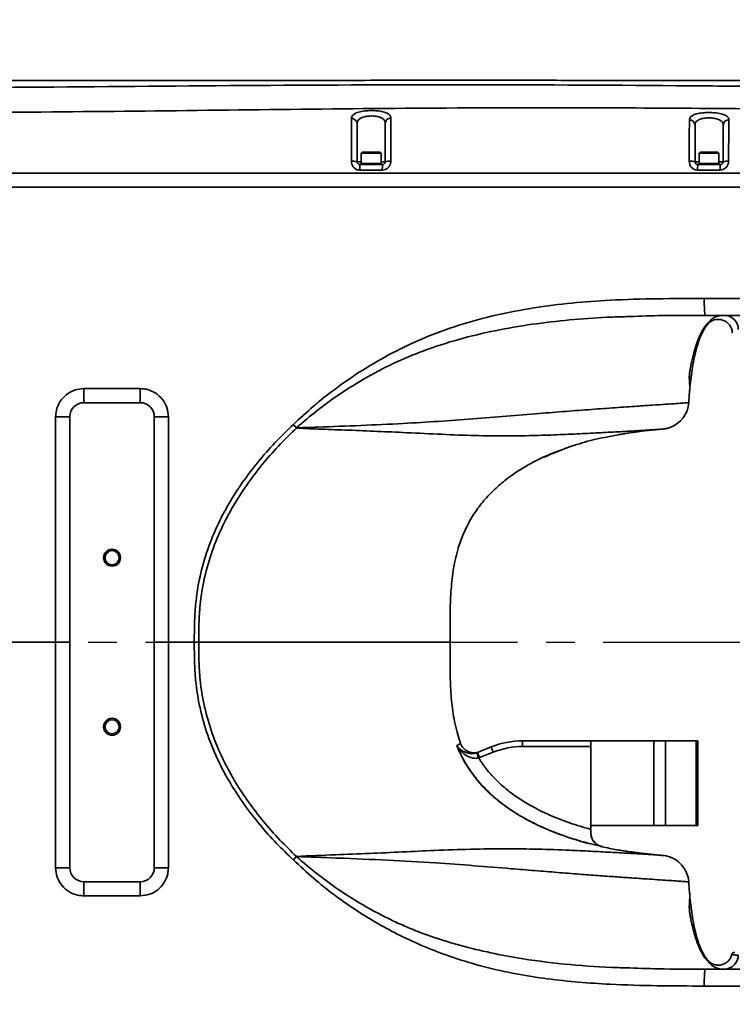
# Model space of a CAD drawing. Header units: millimetres. Extents: x -10540 to 6039, y -7467 to 6433.
# Tile 39 of 177: x -3339 to -3086, y -2462 to -2112. Entities that reach past the tile are written whole.
import ezdxf

# ---------------------------------------------------------------- set-up
doc = ezdxf.new("R2010")
doc.units = ezdxf.units.MM
doc.header["$LTSCALE"] = 8
doc.header["$PDSIZE"] = -1
doc.linetypes.add('CENTER', pattern=[10.16, 6.35, -1.27, 1.27, -1.27])
doc.layers.get('Defpoints').update_dxf_attribs({"true_color": 0x5e5e5e})
doc.layers.add('2细线层', color=4, linetype='Continuous', lineweight=13)
doc.layers.add('细实线层', color=7, linetype='Continuous')
doc.dimstyles.new('ISO-25', dxfattribs={"dimscale": 20, "dimtxt": 5, "dimasz": 6, "dimexe": 6, "dimexo": 0.625, "dimtad": 1, "dimtoh": 1, "dimdec": 0, "dimtxsty": 'Standard', "dimcen": 2.5, "dimclrd": 1, "dimclre": 1, "dimclrt": 4, "dimadec": 1, "dimazin": 2, "dimtfac": 1, "dimtdec": 0, "dimtmove": 0, "dimatfit": 0, "dimfxl": 1, "dimarcsym": 0})

# ---------------------------------------------------------------- blocks, each defined once
blk = doc.blocks.new('*D101')
at = {"layer": '2细线层', "color": 1, "linetype": 'ByBlock', "lineweight": -2, "transparency": 16777216}
blk.add_line((-5001.18, -2333.27), (-2056.74, -1489.33), dxfattribs=at)
at = {"layer": '2细线层', "color": 1, "linetype": 'ByBlock', "transparency": 16777216}
blk.add_solid([(-2062.25, -1470.1), (-2051.23, -1508.56), (-1941.38, -1456.27)], dxfattribs=at)
at = {"layer": 'Defpoints', "color": 0, "linetype": 'ByBlock', "transparency": 16777216}
for p in [(-1941.38, -1456.27), (-5001.18, -2333.27)]:
    blk.add_point(p, dxfattribs=at)
at = {"layer": '2细线层', "color": 4, "linetype": 'ByBlock', "transparency": 16777216, "insert": (-3546.18, -1851.22), "char_height": 100, "attachment_point": 5, "rotation": 15.9934}
blk.add_mtext('R3183', dxfattribs=at)
blk = doc.blocks.new('*D102')
at = {"layer": '2细线层', "color": 1, "linetype": 'ByBlock', "lineweight": -2, "transparency": 16777216}
for p, q in [((-5001.18, -2333.27), (-4109.98, -2804.26)), ((-4003.89, -2860.33), (-3352.21, -3204.74)), ((-3352.21, -3204.74), (-2993.64, -3204.74))]:
    blk.add_line(p, q, dxfattribs=at)
at = {"layer": '2细线层', "color": 1, "linetype": 'ByBlock', "transparency": 16777216}
blk.add_solid([(-3994.54, -2842.65), (-4013.23, -2878.01), (-4109.98, -2804.26)], dxfattribs=at)
at = {"layer": 'Defpoints', "color": 0, "linetype": 'ByBlock', "transparency": 16777216}
for p in [(-5001.18, -2333.27), (-4109.98, -2804.26)]:
    blk.add_point(p, dxfattribs=at)
at = {"layer": '2细线层', "color": 4, "linetype": 'ByBlock', "transparency": 16777216, "insert": (-3166.68, -3141.67), "char_height": 100, "attachment_point": 5}
blk.add_mtext('R1008', dxfattribs=at)

msp = doc.modelspace()

# ---------------------------------------------------------------- linework, layer by layer
at = {"color": 7, "linetype": 'Continuous', "lineweight": 35}
for p, q in [((-3219.18, -2162.77), (-3217.68, -2162.77)), ((-3217.33, -2159.42), (-3217.68, -2159.77)), ((-3217.68, -2159.77), (-3217.68, -2163.42)), ((-3215.51, -2159.77), (-3217.68, -2159.77)), ((-3217.33, -2159.42), (-3215.38, -2159.42)), ((-3210.68, -2159.77), (-3215.51, -2159.77)), ((-3215.38, -2159.42), (-3211.03, -2159.42)), ((-3210.68, -2159.77), (-3211.03, -2159.42)), ((-3210.68, -2163.42), (-3210.68, -2159.77)), ((-3210.68, -2162.77), (-3209.18, -2162.77)), ((-3099.18, -2162.77), (-3097.68, -2162.77)), ((-3097.33, -2159.42), (-3097.68, -2159.77)), ((-3097.68, -2159.77), (-3097.68, -2163.42)), ((-3095.51, -2159.77), (-3097.68, -2159.77)), ((-3097.33, -2159.42), (-3095.38, -2159.42)), ((-3090.68, -2159.77), (-3095.51, -2159.77)), ((-3095.38, -2159.42), (-3091.03, -2159.42)), ((-3090.68, -2159.77), (-3091.03, -2159.42)), ((-3090.68, -2163.42), (-3090.68, -2159.77)), ((-3090.68, -2162.77), (-3089.18, -2162.77)), ((-3218.18, -2163.77), (-3210.18, -2163.77)), ((-3217.68, -2163.42), (-3217.68, -2163.77)), ((-3215.51, -2163.42), (-3217.68, -2163.42)), ((-3210.68, -2163.42), (-3217.68, -2163.42)), ((-3210.68, -2163.42), (-3215.51, -2163.42)), ((-3210.68, -2163.77), (-3210.68, -2163.42)), ((-3098.18, -2163.77), (-3090.18, -2163.77)), ((-3097.68, -2163.42), (-3097.68, -2163.77)), ((-3095.51, -2163.42), (-3097.68, -2163.42)), ((-3090.68, -2163.42), (-3097.68, -2163.42)), ((-3090.68, -2163.42), (-3095.51, -2163.42)), ((-3090.68, -2163.77), (-3090.68, -2163.42)), ((-3095.64, -2217.27), (-3030.15, -2217.27)), ((-3296.18, -2248.27), (-3316.18, -2248.27)), ((-3326.21, -2333.27), (-3326.21, -2253.27)), ((-3321.18, -2253.27), (-3326.21, -2253.27)), ((-3321.18, -2253.27), (-3321.18, -2413.27)), ((-3291.18, -2413.27), (-3291.18, -2253.27)), ((-3286.17, -2253.27), (-3291.18, -2253.27)), ((-3286.17, -2253.27), (-3286.17, -2333.27)), ((-3241.84, -2256.08), (-3241.8, -2256.04)), ((-3240.68, -2257.18), (-3240.73, -2257.28)), ((-3126.36, -2259.64), (-3130.16, -2260.38)), ((-3118.19, -2258.31), (-3118.18, -2258.31)), ((-3110.7, -2257.6), (-3118.16, -2258.42)), ((-3157.58, -2269.89), (-3157.41, -2269.81)), ((-3326.21, -2413.27), (-3326.21, -2333.27)), ((-3321.18, -2333.27), (-3326.21, -2333.27)), ((-3286.17, -2333.27), (-3291.18, -2333.27)), ((-3276.98, -2333.27), (-3286.17, -2333.27)), ((-3286.17, -2333.27), (-3286.17, -2413.27)), ((-3186.18, -2330.67), (-3186.18, -2330.67)), ((-3186.18, -2330.67), (-3186.18, -2330.68)), ((-3186.18, -2333.27), (-3186.18, -2330.77)), ((-3186.18, -2333.27), (-3186.18, -2330.77)), ((-3186.18, -2333.27), (-3186.18, -2335.77)), ((-3186.18, -2335.87), (-3186.18, -2335.87)), ((-3186.18, -2335.87), (-3186.18, -2335.87)), ((-3160.4, -2370.27), (-3160.4, -2368.27)), ((-3160.4, -2368.27), (-3136.18, -2368.27)), ((-3136.18, -2398.27), (-3136.18, -2368.27)), ((-3113.84, -2368.27), (-3136.18, -2368.27)), ((-3113.84, -2398.27), (-3113.84, -2368.27)), ((-3113.84, -2368.27), (-3109.66, -2368.27)), ((-3109.66, -2368.27), (-3109.66, -2398.27)), ((-3098.72, -2368.27), (-3109.66, -2368.27)), ((-3098.72, -2398.27), (-3098.72, -2368.27)), ((-3098.72, -2368.27), (-3098.18, -2368.27)), ((-3098.18, -2368.27), (-3098.18, -2398.27)), ((-3176.66, -2372.46), (-3176.41, -2372.36)), ((-3176.41, -2372.36), (-3171.54, -2370.42)), ((-3175.66, -2374.22), (-3176.41, -2372.36)), ((-3170.8, -2372.27), (-3175.66, -2374.22)), ((-3170.8, -2372.27), (-3171.54, -2370.42)), ((-3136.18, -2370.27), (-3160.4, -2370.27)), ((-3136.18, -2399.67), (-3136.18, -2370.27)), ((-3176.02, -2374.35), (-3176.66, -2372.46)), ((-3175.66, -2374.22), (-3176.02, -2374.35)), ((-3113.84, -2398.27), (-3136.18, -2398.27)), ((-3136.18, -2399.67), (-3136.18, -2400.83)), ((-3109.66, -2398.27), (-3113.84, -2398.27)), ((-3098.72, -2398.27), (-3109.66, -2398.27)), ((-3098.18, -2398.27), (-3098.72, -2398.27)), ((-3130.16, -2406.21), (-3132.28, -2405.82)), ((-3241.8, -2410.51), (-3241.84, -2410.46)), ((-3240.73, -2409.26), (-3240.68, -2409.36)), ((-3111.54, -2408.86), (-3118.18, -2408.15)), ((-3110.7, -2408.94), (-3109.46, -2409.11)), ((-3321.18, -2413.27), (-3326.21, -2413.27)), ((-3286.17, -2413.27), (-3291.18, -2413.27)), ((-3316.18, -2418.27), (-3296.18, -2418.27)), ((-3030.15, -2449.27), (-3095.64, -2449.27))]:
    msp.add_line(p, q, dxfattribs=at)
at = {"color": 7, "linetype": 'Continuous', "lineweight": 35, "flags": 128}
for points in [[(-3296.18, -2248.27), (-3296.18, -2248.17), (-3296.18, -2247.89), (-3296.18, -2247.43), (-3296.18, -2246.81), (-3296.18, -2246.05), (-3296.18, -2245.18), (-3296.18, -2244.25), (-3296.18, -2243.27)], [(-3241.84, -2256.08), (-3241.7, -2256.23), (-3241.56, -2256.38), (-3241.42, -2256.53), (-3241.28, -2256.68), (-3241.14, -2256.83), (-3241, -2256.98), (-3240.86, -2257.13), (-3240.73, -2257.28)], [(-3241.8, -2256.04), (-3241.66, -2256.18), (-3241.51, -2256.33), (-3241.37, -2256.47), (-3241.24, -2256.61), (-3241.1, -2256.76), (-3240.96, -2256.9), (-3240.82, -2257.04), (-3240.68, -2257.18)], [(-3276.98, -2333.27), (-3276.78, -2333.27), (-3276.58, -2333.27), (-3276.38, -2333.27), (-3276.18, -2333.27), (-3275.99, -2333.27), (-3275.79, -2333.27), (-3275.6, -2333.27), (-3275.4, -2333.27)], [(-3186.18, -2333.27), (-3186.18, -2334.52), (-3186.18, -2335.77)], [(-3241.84, -2410.46), (-3241.7, -2410.31), (-3241.56, -2410.16), (-3241.42, -2410.01), (-3241.28, -2409.86), (-3241.14, -2409.71), (-3241, -2409.56), (-3240.86, -2409.41), (-3240.73, -2409.26)], [(-3241.8, -2410.51), (-3241.66, -2410.36), (-3241.51, -2410.22), (-3241.37, -2410.07), (-3241.24, -2409.93), (-3241.1, -2409.78), (-3240.96, -2409.64), (-3240.82, -2409.5), (-3240.68, -2409.36)], [(-3296.18, -2423.27), (-3296.18, -2422.3), (-3296.18, -2421.36), (-3296.18, -2420.49), (-3296.18, -2419.74), (-3296.18, -2419.11), (-3296.18, -2418.65), (-3296.18, -2418.37), (-3296.18, -2418.27)]]:
    msp.add_lwpolyline(points, dxfattribs=at)
at = {"color": 7, "linetype": 'Continuous', "lineweight": 35}
for centre, radius in [((-3306.18, -2303.27), 3), ((-3306.18, -2303.27), 2.5), ((-3306.18, -2363.27), 3), ((-3306.18, -2363.27), 2.5)]:
    msp.add_circle(centre, radius, dxfattribs=at)
for centre, radius, start, end in [((-3221.09, -2149.36), 1.91, 3.1872, 93.4765), ((-3207.27, -2149.17), 1.91, 87.8375, 177.0133), ((-3101.09, -2149.86), 1.91, 2.9927, 92.8234), ((-3087.26, -2149.83), 1.92, 87.5292, 177.2687), ((-3220.7, -2167.71), 5.16, 72.8698, 95.6283), ((-3207.69, -2167.59), 5.04, 84.5202, 107.146), ((-3100.72, -2167.61), 5.08, 72.2976, 95.9155), ((-3087.71, -2167.03), 4.5, 84.0891, 108.9753), ((-3184.66, -2165.23), 33.55, 177.5008, 180.81), ((-3179.64, -2165.23), 30.57, 177.2565, 180.8891), ((-3084.67, -2165.23), 13.58, 173.8163, 181.9974), ((-3077.23, -2165.23), 13.03, 173.5529, 182.0816), ((-3053.96, -2212.77), 41.92, 177.9522, 186.1647), ((-3090.93, -2223.69), 5, 2.9698, 141.766), ((-3088.76, -2222.22), 4.95, 359.4513, 89.4406), ((-2969.35, -2244.52), 346.84, 179.7935, 180.6195), ((-3316.18, -2253.27), 5, 90, 180), ((-3296.18, -2253.27), 5, 0, 90), ((-3111.39, -2247.62), 10, 289.2154, 356.6061), ((-3160.4, -2398.27), 30, 90, 111.8014), ((-3160.4, -2398.27), 28, 90, 111.8014), ((-3112.84, -2426.99), 18.21, 79.2732, 87.3068), ((-3111.39, -2418.92), 10, 3.3939, 78.8368), ((-3316.18, -2413.27), 5, 180, 270), ((-3296.18, -2413.27), 5, 270, 0), ((-2969.35, -2422.02), 346.84, 179.3805, 180.2065), ((-3088.76, -2444.32), 4.95, 270.5594, 0.5487), ((-3085.1, -2444.27), 1, 90, 166.3644), ((-3053.96, -2453.77), 41.92, 173.8353, 182.0478)]:
    msp.add_arc(centre, radius, start, end, dxfattribs=at)
for points, knots in [([(-3416.18, -2133.87), (-3405.13, -2133.87), (-3382.73, -2133.86), (-3348.8, -2133.87), (-3314.28, -2133.88), (-3279.47, -2133.88), (-3244.67, -2133.88), (-3210.19, -2133.87), (-3178.66, -2133.86), (-3150.22, -2133.87), (-3124.93, -2133.88), (-3100.45, -2133.91), (-3076.89, -2133.97), (-3055.86, -2134.06), (-3037.3, -2134.18), (-3021.11, -2134.31), (-3005.69, -2134.49), (-2991.07, -2134.7), (-2981.6, -2134.9), (-2977, -2134.99)], [0, 0, 0, 0, 0.075482, 0.152962, 0.231792, 0.311285, 0.390747, 0.469488, 0.546834, 0.606077, 0.66376, 0.71959, 0.773304, 0.824675, 0.863248, 0.900135, 0.935264, 0.968573, 1, 1, 1, 1]), ([(-3416.18, -2136.79), (-3386.41, -2136.63), (-3331, -2136.33), (-3249.97, -2135.59), (-3173.07, -2135.33), (-3117.49, -2135.67), (-3083.2, -2135.95), (-3070.21, -2136.03), (-3057.25, -2136.07), (-3044.38, -2136.08), (-3031.68, -2136.04), (-3018.35, -2135.94), (-3004.56, -2135.77), (-2990.38, -2135.6), (-2981.45, -2135.54), (-2976.99, -2135.51)], [0, 0, 0, 0, 0.200813, 0.373704, 0.546598, 0.719492, 0.748637, 0.777893, 0.807153, 0.836343, 0.865439, 0.894476, 0.929626, 0.964843, 1, 1, 1, 1]), ([(-2977.1, -2143.12), (-2980.54, -2143.23), (-2987.4, -2143.46), (-2998.17, -2143.78), (-3009.27, -2144.04), (-3020.66, -2144.22), (-3032.19, -2144.31), (-3043.8, -2144.32), (-3055.13, -2144.25), (-3070.18, -2144.06), (-3111.7, -2143.66), (-3169.32, -2143.47), (-3239.04, -2144.09), (-3317.76, -2145.1), (-3376.81, -2145.44), (-3416.18, -2145.66)], [0, 0, 0, 0, 0.025854, 0.051707, 0.077931, 0.104226, 0.130587, 0.156958, 0.183245, 0.207606, 0.259137, 0.465265, 0.598949, 0.732634, 1, 1, 1, 1]), ([(-3221.2, -2147.45), (-3221.12, -2147.06), (-3220.96, -2146.29), (-3219.64, -2145.44), (-3217.7, -2144.88), (-3215.41, -2144.61), (-3213.06, -2144.58), (-3210.87, -2144.79), (-3209.05, -2145.23), (-3207.75, -2145.91), (-3207.25, -2146.63), (-3207.21, -2147.12), (-3207.2, -2147.26)], [0, 0, 0, 0, 0.120432, 0.239186, 0.348711, 0.4508, 0.549031, 0.646319, 0.745151, 0.847908, 0.957094, 1, 1, 1, 1]), ([(-3101.18, -2147.95), (-3101.1, -2147.58), (-3100.94, -2146.83), (-3099.64, -2146.03), (-3097.72, -2145.51), (-3095.45, -2145.28), (-3093.11, -2145.28), (-3090.91, -2145.5), (-3089.06, -2145.94), (-3087.75, -2146.61), (-3087.22, -2147.31), (-3087.19, -2147.78), (-3087.18, -2147.92)], [0, 0, 0, 0, 0.1193856, 0.2371088, 0.3459064, 0.4476955, 0.5460672, 0.6438591, 0.7434251, 0.8469446, 0.9566037, 1, 1, 1, 1]), ([(-3221.21, -2162.57), (-3221.21, -2161.49), (-3221.21, -2159.34), (-3221.21, -2156.3), (-3221.21, -2153.61), (-3221.21, -2151.29), (-3221.2, -2149.19), (-3221.2, -2148.07), (-3221.2, -2147.45)], [0, 0, 0, 0, 0.161811, 0.323099, 0.479243, 0.635673, 0.800552, 1, 1, 1, 1]), ([(-3209.18, -2149.07), (-3209.19, -2148.94), (-3209.21, -2148.47), (-3209.57, -2147.78), (-3210.5, -2147.12), (-3211.8, -2146.7), (-3213.37, -2146.5), (-3215.05, -2146.52), (-3216.69, -2146.79), (-3218.07, -2147.33), (-3219.01, -2148.15), (-3219.12, -2148.88), (-3219.18, -2149.25)], [0, 0, 0, 0, 0.043568, 0.153691, 0.256443, 0.354682, 0.451076, 0.548327, 0.64956, 0.758657, 0.877879, 1, 1, 1, 1]), ([(-3207.2, -2147.26), (-3207.2, -2147.86), (-3207.2, -2149.05), (-3207.21, -2151.16), (-3207.21, -2153.41), (-3207.21, -2155.63), (-3207.21, -2158.09), (-3207.21, -2160.44), (-3207.21, -2161.95), (-3207.21, -2162.57)], [0, 0, 0, 0, 0.192639, 0.384794, 0.515587, 0.646227, 0.776954, 0.90787, 1, 1, 1, 1]), ([(-3101.25, -2162.56), (-3101.25, -2161.69), (-3101.24, -2159.94), (-3101.24, -2157.44), (-3101.23, -2155.14), (-3101.21, -2152.91), (-3101.2, -2150.87), (-3101.19, -2149.19), (-3101.18, -2148.33), (-3101.18, -2147.95)], [0, 0, 0, 0, 0.1345295, 0.2687855, 0.3997678, 0.5308291, 0.700526, 0.8706264, 1, 1, 1, 1]), ([(-3089.18, -2149.74), (-3089.19, -2149.61), (-3089.21, -2149.17), (-3089.58, -2148.5), (-3090.52, -2147.85), (-3091.85, -2147.42), (-3093.42, -2147.2), (-3095.09, -2147.2), (-3096.72, -2147.43), (-3098.09, -2147.93), (-3099.01, -2148.71), (-3099.12, -2149.41), (-3099.18, -2149.76)], [0, 0, 0, 0, 0.043982, 0.154607, 0.258371, 0.357648, 0.454787, 0.552295, 0.653194, 0.761374, 0.879251, 1, 1, 1, 1]), ([(-3087.18, -2147.92), (-3087.18, -2148.49), (-3087.19, -2149.64), (-3087.2, -2151.68), (-3087.22, -2153.82), (-3087.23, -2155.91), (-3087.24, -2158.26), (-3087.25, -2160.51), (-3087.25, -2161.95), (-3087.25, -2162.55)], [0, 0, 0, 0, 0.198554, 0.396575, 0.52443, 0.652118, 0.780966, 0.909989, 1, 1, 1, 1]), ([(-3219.18, -2149.25), (-3219.18, -2149.76), (-3219.18, -2150.8), (-3219.18, -2152.68), (-3219.18, -2154.81), (-3219.18, -2157.17), (-3219.18, -2159.88), (-3219.18, -2161.8), (-3219.18, -2162.77)], [0, 0, 0, 0, 0.186022, 0.375103, 0.524822, 0.680037, 0.837085, 1, 1, 1, 1]), ([(-3209.18, -2162.77), (-3209.18, -2162.2), (-3209.18, -2160.85), (-3209.18, -2158.76), (-3209.18, -2156.6), (-3209.18, -2154.65), (-3209.18, -2152.64), (-3209.18, -2150.72), (-3209.18, -2149.62), (-3209.18, -2149.07)], [0, 0, 0, 0, 0.093998, 0.221884, 0.349559, 0.476914, 0.604441, 0.801951, 1, 1, 1, 1]), ([(-3099.18, -2149.76), (-3099.18, -2150.12), (-3099.18, -2150.91), (-3099.18, -2152.44), (-3099.18, -2154.26), (-3099.18, -2156.23), (-3099.18, -2158.23), (-3099.18, -2160.44), (-3099.18, -2161.99), (-3099.18, -2162.77)], [0, 0, 0, 0, 0.135808, 0.308093, 0.479928, 0.606487, 0.732958, 0.866326, 1, 1, 1, 1]), ([(-3089.18, -2162.77), (-3089.18, -2162.23), (-3089.18, -2160.95), (-3089.18, -2158.97), (-3089.18, -2156.92), (-3089.18, -2155.1), (-3089.18, -2153.19), (-3089.18, -2151.33), (-3089.18, -2150.27), (-3089.18, -2149.74)], [0, 0, 0, 0, 0.091241, 0.21639, 0.341345, 0.46574, 0.590323, 0.794864, 1, 1, 1, 1]), ([(-3218.21, -2165.71), (-3218.43, -2165.69), (-3218.99, -2165.66), (-3219.83, -2165.29), (-3220.6, -2164.58), (-3221.11, -2163.63), (-3221.17, -2162.92), (-3221.21, -2162.57)], [0, 0, 0, 0, 0.137563, 0.347373, 0.559715, 0.777039, 1, 1, 1, 1]), ([(-3219.18, -2162.77), (-3219.17, -2162.88), (-3219.15, -2163.1), (-3218.97, -2163.41), (-3218.72, -2163.63), (-3218.44, -2163.75), (-3218.25, -2163.77), (-3218.18, -2163.77)], [0, 0, 0, 0, 0.218741, 0.434086, 0.647548, 0.860267, 1, 1, 1, 1]), ([(-3207.21, -2162.57), (-3207.22, -2162.81), (-3207.26, -2163.39), (-3207.62, -2164.28), (-3208.29, -2165.07), (-3209.2, -2165.61), (-3209.87, -2165.67), (-3210.21, -2165.71)], [0, 0, 0, 0, 0.1487845, 0.3670653, 0.5804688, 0.7908384, 1, 1, 1, 1]), ([(-3210.18, -2163.77), (-3210.07, -2163.76), (-3209.84, -2163.74), (-3209.54, -2163.57), (-3209.31, -2163.31), (-3209.19, -2163.03), (-3209.18, -2162.84), (-3209.18, -2162.77)], [0, 0, 0, 0, 0.212892, 0.42571, 0.638895, 0.853869, 1, 1, 1, 1]), ([(-3098.25, -2165.71), (-3098.47, -2165.69), (-3099.02, -2165.66), (-3099.87, -2165.29), (-3100.64, -2164.58), (-3101.15, -2163.63), (-3101.21, -2162.92), (-3101.25, -2162.56)], [0, 0, 0, 0, 0.135979, 0.345787, 0.558343, 0.776163, 1, 1, 1, 1]), ([(-3099.18, -2162.77), (-3099.17, -2162.88), (-3099.15, -2163.11), (-3098.97, -2163.41), (-3098.72, -2163.63), (-3098.44, -2163.75), (-3098.25, -2163.77), (-3098.18, -2163.77)], [0, 0, 0, 0, 0.2189842, 0.4348016, 0.6487487, 0.8617764, 1, 1, 1, 1]), ([(-3087.25, -2162.55), (-3087.27, -2162.79), (-3087.3, -2163.38), (-3087.66, -2164.27), (-3088.34, -2165.07), (-3089.24, -2165.61), (-3089.91, -2165.67), (-3090.25, -2165.71)], [0, 0, 0, 0, 0.150037, 0.368388, 0.581564, 0.791468, 1, 1, 1, 1]), ([(-3090.18, -2163.77), (-3090.07, -2163.76), (-3089.84, -2163.74), (-3089.54, -2163.57), (-3089.31, -2163.31), (-3089.19, -2163.03), (-3089.18, -2162.84), (-3089.18, -2162.77)], [0, 0, 0, 0, 0.213505, 0.426384, 0.638912, 0.852924, 1, 1, 1, 1]), ([(-3210.21, -2165.71), (-3211.54, -2165.71), (-3214.21, -2165.71), (-3216.87, -2165.71), (-3218.21, -2165.71)], [0, 0, 0, 0, 0.500119, 1, 1, 1, 1]), ([(-3090.25, -2165.71), (-3091.58, -2165.71), (-3094.25, -2165.71), (-3096.92, -2165.71), (-3098.25, -2165.71)], [0, 0, 0, 0, 0.499862, 1, 1, 1, 1]), ([(-2977.1, -2166.77), (-2978.37, -2166.77), (-2981.27, -2166.77), (-2986.16, -2166.77), (-2992.14, -2166.77), (-2999.22, -2166.77), (-3007.4, -2166.77), (-3016.65, -2166.77), (-3026.95, -2166.77), (-3038.25, -2166.77), (-3050.53, -2166.77), (-3064.31, -2166.77), (-3079.59, -2166.77), (-3096.39, -2166.77), (-3114.09, -2166.77), (-3132.61, -2166.77), (-3153.94, -2166.77), (-3178.09, -2166.77), (-3205.01, -2166.77), (-3233.41, -2166.77), (-3263.05, -2166.77), (-3293.73, -2166.77), (-3324.34, -2166.77), (-3354.64, -2166.77), (-3384.42, -2166.77), (-3413.47, -2166.77), (-3440.86, -2166.77), (-3466.52, -2166.77), (-3490.39, -2166.77), (-3513.18, -2166.77), (-3534.82, -2166.77), (-3555.28, -2166.77), (-3568.51, -2166.77), (-3574.92, -2166.77)], [0, 0, 0, 0, 0.006355, 0.014526, 0.02454, 0.036402, 0.050099, 0.065598, 0.082853, 0.101802, 0.122373, 0.144481, 0.170954, 0.199098, 0.228763, 0.259791, 0.29202, 0.335763, 0.380903, 0.427067, 0.478164, 0.529583, 0.580888, 0.631672, 0.681563, 0.730224, 0.777356, 0.819001, 0.858981, 0.897161, 0.933437, 0.967732, 1, 1, 1, 1]), ([(-2977.11, -2171.77), (-2979.99, -2171.77), (-2985.77, -2171.77), (-2994.65, -2171.77), (-3003.49, -2171.77), (-3012.33, -2171.77), (-3020.98, -2171.77), (-3031.33, -2171.77), (-3043.31, -2171.77), (-3056.91, -2171.77), (-3078.24, -2171.77), (-3107.39, -2171.77), (-3146.67, -2171.77), (-3188.3, -2171.77), (-3232.18, -2171.77), (-3270.76, -2171.77), (-3304.03, -2171.77), (-3332.05, -2171.77), (-3360.18, -2171.77), (-3388.16, -2171.77), (-3416.05, -2171.77), (-3441.75, -2171.77), (-3465.63, -2171.77), (-3487.68, -2171.77), (-3510.03, -2171.77), (-3532.25, -2171.77), (-3553.93, -2171.77), (-3568.03, -2171.77), (-3574.91, -2171.77)], [0, 0, 0, 0, 0.014484, 0.029003, 0.044572, 0.058867, 0.073439, 0.08799, 0.110819, 0.133617, 0.156263, 0.217865, 0.27991, 0.353315, 0.426692, 0.5, 0.546788, 0.593549, 0.640509, 0.687871, 0.73389, 0.780389, 0.816785, 0.853763, 0.891038, 0.929048, 0.965368, 1, 1, 1, 1]), ([(-2987.32, -2171.77), (-3003.63, -2171.77), (-3036.26, -2171.77), (-3089.27, -2171.77), (-3146.34, -2171.77), (-3207.48, -2171.77), (-3268.64, -2171.77), (-3329.85, -2171.77), (-3391.1, -2171.77), (-3445.59, -2171.77), (-3493.26, -2171.77), (-3534.12, -2171.77), (-3561.31, -2171.77), (-3574.91, -2171.77)], [0, 0, 0, 0, 0.083351, 0.166703, 0.270688, 0.374674, 0.478709, 0.582744, 0.68699, 0.791234, 0.860823, 0.930416, 1, 1, 1, 1]), ([(-3210.38, -2171.57), (-3210.38, -2171.57), (-3210.37, -2171.62), (-3210.33, -2171.7), (-3210.3, -2171.75), (-3210.28, -2171.77)], [0, 0, 0, 0, 0.00615, 0.512908, 1, 1, 1, 1]), ([(-3241.8, -2256.04), (-3239.45, -2253.84), (-3234.74, -2249.45), (-3226.54, -2242.94), (-3217.24, -2236.53), (-3206.73, -2230.49), (-3195.34, -2225.09), (-3183.03, -2220.59), (-3169.88, -2217.05), (-3156.47, -2214.5), (-3142.93, -2212.79), (-3128.29, -2211.75), (-3112.6, -2211.31), (-3101.43, -2211.28), (-3095.85, -2211.27)], [0, 0, 0, 0, 0.061338, 0.122677, 0.199647, 0.276742, 0.353707, 0.43997, 0.526535, 0.613395, 0.700315, 0.786876, 0.89343, 1, 1, 1, 1]), ([(-3095.85, -2211.27), (-3078.02, -2211.27), (-3042.34, -2211.27), (-3006.18, -2211.27), (-2987.84, -2211.27), (-2987.32, -2211.27)], [0, 0, 0, 0, 0.492825, 0.985699, 1, 1, 1, 1]), ([(-3123.56, -2217.72), (-3125.33, -2217.77), (-3131.52, -2217.93), (-3142.14, -2218.69), (-3155.37, -2220.1), (-3168.5, -2222.24), (-3181.45, -2225.21), (-3193.68, -2228.97), (-3205.11, -2233.63), (-3215.68, -2239.05), (-3225.1, -2244.92), (-3233.47, -2250.96), (-3238.28, -2255.11), (-3240.68, -2257.18)], [0, 0, 0, 0, 0.041959, 0.147034, 0.252433, 0.357789, 0.462879, 0.567693, 0.661484, 0.755461, 0.849283, 0.924644, 1, 1, 1, 1]), ([(-3095.64, -2217.27), (-3101.17, -2217.27), (-3110.48, -2217.26), (-3119.79, -2217.59), (-3123.56, -2217.72)], [0, 0, 0, 0, 0.5949794, 1, 1, 1, 1]), ([(-3094.85, -2220.59), (-3094.85, -2220.59), (-3094.85, -2220.59), (-3094.81, -2220.52), (-3094.37, -2219.8), (-3093.48, -2218.75), (-3092.27, -2218.01), (-3091.15, -2217.53), (-3090.14, -2217.31), (-3089.44, -2217.28), (-3089.21, -2217.27)], [0, 0, 0, 0, 0.000003, 0.136673, 0.27698, 0.480726, 0.584481, 0.688116, 0.897808, 1, 1, 1, 1]), ([(-3094.85, -2220.59), (-3095.33, -2221.28), (-3096.55, -2223.05), (-3097.84, -2226.28), (-3098.95, -2230.03), (-3100, -2234.95), (-3100.88, -2241.01), (-3101.23, -2245.81), (-3101.41, -2248.21)], [0, 0, 0, 0, 0.0876361, 0.2239718, 0.3604154, 0.4968809, 0.7484263, 1, 1, 1, 1]), ([(-3101.14, -2244.45), (-3101.09, -2243.95), (-3101.02, -2243.05), (-3101.1, -2241.51), (-3101.2, -2240.01), (-3101.21, -2238.68), (-3101.11, -2237.41), (-3100.87, -2236.06), (-3100.41, -2233.73), (-3099.72, -2230.78), (-3098.76, -2227.58), (-3097.8, -2225.07), (-3096.87, -2223.16), (-3095.91, -2221.55), (-3095.01, -2220.4), (-3094.44, -2219.92), (-3094.26, -2219.77)], [0, 0, 0, 0, 0.121208, 0.218057, 0.292956, 0.349882, 0.373837, 0.418669, 0.476618, 0.600155, 0.704201, 0.793938, 0.853896, 0.905984, 0.970524, 1, 1, 1, 1]), ([(-3326.21, -2253.27), (-3326.16, -2252.53), (-3326.03, -2250.68), (-3324.83, -2247.86), (-3322.57, -2245.33), (-3319.57, -2243.6), (-3317.32, -2243.38), (-3316.2, -2243.27)], [0, 0, 0, 0, 0.14115, 0.355769, 0.570453, 0.785205, 1, 1, 1, 1]), ([(-3316.2, -2243.27), (-3312.86, -2243.27), (-3306.19, -2243.27), (-3299.52, -2243.27), (-3296.18, -2243.27)], [0, 0, 0, 0, 0.499519, 1, 1, 1, 1]), ([(-3296.18, -2243.27), (-3295.44, -2243.32), (-3293.58, -2243.44), (-3290.76, -2244.64), (-3288.22, -2246.9), (-3286.5, -2249.9), (-3286.28, -2252.15), (-3286.17, -2253.27)], [0, 0, 0, 0, 0.14129, 0.356056, 0.570761, 0.785401, 1, 1, 1, 1]), ([(-3240.68, -2257.18), (-3240.68, -2257.18), (-3240.32, -2257.17), (-3239.2, -2257.13), (-3236.64, -2257.08), (-3229.34, -2256.79), (-3217.79, -2256.36), (-3203.57, -2255.71), (-3190.3, -2254.9), (-3178.02, -2254.01), (-3166.05, -2253.05), (-3155.02, -2252.14), (-3144.96, -2251.33), (-3135.89, -2250.65), (-3127.4, -2250.03), (-3120.2, -2249.53), (-3114.24, -2249.13), (-3109.48, -2248.81), (-3105.8, -2248.56), (-3103.27, -2248.37), (-3101.72, -2248.24), (-3101.51, -2248.22), (-3101.41, -2248.21)], [0, 0, 0, 0, 0.000056, 0.00588, 0.018541, 0.042371, 0.12665, 0.210926, 0.282209, 0.353607, 0.424947, 0.496151, 0.557073, 0.618195, 0.679219, 0.740006, 0.787971, 0.836027, 0.883906, 0.92258, 0.961391, 1, 1, 1, 1]), ([(-3276.98, -2333.27), (-3276.97, -2331.03), (-3276.96, -2326.55), (-3276.53, -2318.75), (-3275.13, -2309.94), (-3272.41, -2300.31), (-3268.71, -2291.34), (-3264.24, -2283.1), (-3259.26, -2275.51), (-3253.69, -2268.35), (-3247.88, -2261.84), (-3243.77, -2257.92), (-3241.84, -2256.08)], [0, 0, 0, 0, 0.076699, 0.153354, 0.267142, 0.381354, 0.495195, 0.598346, 0.701846, 0.805452, 0.908744, 1, 1, 1, 1]), ([(-3110.59, -2257.61), (-3110.53, -2257.6), (-3110.36, -2257.58), (-3110.17, -2257.56), (-3109.89, -2257.52), (-3109.51, -2257.46), (-3109, -2257.35), (-3108.51, -2257.23), (-3108.2, -2257.11), (-3108.1, -2257.08)], [0, 0, 0, 0, 0.159518, 0.403103, 0.596969, 0.722899, 0.830099, 0.948264, 1, 1, 1, 1]), ([(-3240.73, -2257.28), (-3242.62, -2259.11), (-3246.65, -2263.01), (-3252.34, -2269.45), (-3257.81, -2276.52), (-3262.71, -2283.99), (-3267.11, -2292.09), (-3270.78, -2300.87), (-3273.51, -2310.29), (-3274.94, -2318.94), (-3275.38, -2326.62), (-3275.4, -2331.05), (-3275.4, -2333.27)], [0, 0, 0, 0, 0.091595, 0.194957, 0.298615, 0.402173, 0.5054, 0.61882, 0.732586, 0.845912, 0.922932, 1, 1, 1, 1]), ([(-3114.9, -2257.93), (-3115.36, -2257.96), (-3116.57, -2258.04), (-3119.06, -2258.18), (-3122.23, -2258.36), (-3126.66, -2258.6), (-3132.52, -2258.91), (-3140.05, -2259.29), (-3148.15, -2259.66), (-3157.3, -2259.98), (-3167.47, -2260.1), (-3178.78, -2259.92), (-3190.65, -2259.44), (-3202.19, -2258.87), (-3213.2, -2258.37), (-3223.21, -2257.98), (-3231.27, -2257.68), (-3236.64, -2257.49), (-3239.2, -2257.35), (-3240.34, -2257.3), (-3240.71, -2257.28), (-3240.73, -2257.28)], [0, 0, 0, 0, 0.023098, 0.060819, 0.099404, 0.137997, 0.205613, 0.27326, 0.342429, 0.411609, 0.494998, 0.578375, 0.663566, 0.748773, 0.81772, 0.886811, 0.949299, 0.977658, 0.99271, 0.999637, 1, 1, 1, 1]), ([(-3130.16, -2260.38), (-3131.57, -2260.64), (-3135.64, -2261.38), (-3139.59, -2262.6), (-3142.18, -2263.41)], [0, 0, 0, 0, 0.346068, 1, 1, 1, 1]), ([(-3126.38, -2259.53), (-3126.29, -2259.51), (-3126.08, -2259.48), (-3125.93, -2259.51), (-3125.88, -2259.53), (-3125.87, -2259.54), (-3125.83, -2259.54), (-3125.72, -2259.52), (-3125.62, -2259.5), (-3125.51, -2259.48), (-3125.42, -2259.47), (-3125.3, -2259.45), (-3125.17, -2259.43), (-3125.03, -2259.4), (-3124.73, -2259.35), (-3124.27, -2259.27), (-3123.57, -2259.15), (-3122.71, -2259.01), (-3121.64, -2258.83), (-3120.49, -2258.65), (-3119.38, -2258.45), (-3118.55, -2258.35), (-3118.17, -2258.3)], [0, 0, 0, 0, 0.08313, 0.181547, 0.283112, 0.352452, 0.408724, 0.430141, 0.446433, 0.452711, 0.457945, 0.462549, 0.467196, 0.472562, 0.479053, 0.506486, 0.545745, 0.61301, 0.691686, 0.8032, 0.909418, 1, 1, 1, 1]), ([(-3121.94, -2258.88), (-3121.67, -2258.85), (-3121.26, -2258.8), (-3120.92, -2258.75), (-3120.62, -2258.71), (-3120.52, -2258.69), (-3120.44, -2258.68), (-3120.37, -2258.67), (-3120.26, -2258.66), (-3120.03, -2258.62), (-3119.76, -2258.59), (-3119.27, -2258.52), (-3118.78, -2258.45), (-3118.35, -2258.37), (-3118.25, -2258.34), (-3118.2, -2258.32)], [0, 0, 0, 0, 0.183077, 0.279407, 0.295035, 0.301091, 0.306373, 0.311439, 0.316882, 0.330454, 0.372365, 0.434069, 0.602818, 0.803076, 1, 1, 1, 1]), ([(-3110.7, -2257.6), (-3110.7, -2257.6), (-3110.69, -2257.6), (-3110.9, -2257.63), (-3111.86, -2257.73), (-3113.18, -2257.83), (-3114.59, -2257.91), (-3114.9, -2257.93)], [0, 0, 0, 0, 0.083549, 0.280737, 0.478042, 0.885768, 1, 1, 1, 1]), ([(-3152.72, -2267.56), (-3152.71, -2267.56), (-3152.34, -2267.39), (-3151.67, -2267.11), (-3150.68, -2266.68), (-3149.82, -2266.33), (-3149.13, -2266.05), (-3148.62, -2265.84), (-3148.12, -2265.64), (-3147.42, -2265.37), (-3146.58, -2265.06), (-3145.68, -2264.72), (-3144.7, -2264.35), (-3144.14, -2264.13), (-3143.8, -2263.99)], [0, 0, 0, 0, 0.0039385, 0.1347809, 0.2489578, 0.342868, 0.3827789, 0.4195114, 0.4554029, 0.4933222, 0.582107, 0.6905898, 0.8138869, 1, 1, 1, 1]), ([(-3142.18, -2263.41), (-3142.22, -2263.42), (-3143.62, -2263.81), (-3144.96, -2264.36), (-3146.26, -2264.9)], [0, 0, 0, 0, 0.033127, 1, 1, 1, 1]), ([(-3146.26, -2264.9), (-3147.53, -2265.35), (-3151.4, -2266.71), (-3157.57, -2269.74), (-3163.83, -2273.58), (-3168.87, -2277.56), (-3172.83, -2281.4), (-3176.34, -2285.65), (-3179.31, -2290.29), (-3181.71, -2295.26), (-3183.74, -2301.12), (-3185.18, -2307.89), (-3185.93, -2315.47), (-3186.17, -2323.07), (-3186.17, -2328.14), (-3186.18, -2330.67)], [0, 0, 0, 0, 0.048222, 0.146494, 0.244747, 0.310268, 0.375781, 0.441287, 0.506794, 0.572296, 0.637812, 0.728323, 0.818865, 0.909427, 1, 1, 1, 1]), ([(-3326.21, -2333.27), (-3340.9, -2333.27), (-3370.3, -2333.27), (-3414.39, -2333.27), (-3458.47, -2333.27), (-3502.53, -2333.27), (-3531.87, -2333.27), (-3546.53, -2333.27)], [0, 0, 0, 0, 0.200001, 0.400001, 0.600002, 0.800001, 1, 1, 1, 1]), ([(-3241.84, -2410.46), (-3243.84, -2408.55), (-3248.01, -2404.56), (-3253.84, -2398.01), (-3259.35, -2390.9), (-3264.28, -2383.37), (-3268.72, -2375.18), (-3272.4, -2366.26), (-3275.12, -2356.66), (-3276.53, -2347.85), (-3276.95, -2340.03), (-3276.97, -2335.52), (-3276.98, -2333.27)], [0, 0, 0, 0, 0.094896, 0.19728, 0.29997, 0.402558, 0.504804, 0.618352, 0.732267, 0.84576, 0.922858, 1, 1, 1, 1]), ([(-3275.4, -2333.27), (-3275.4, -2335.5), (-3275.38, -2339.95), (-3274.94, -2347.65), (-3273.5, -2356.3), (-3270.77, -2365.69), (-3267.11, -2374.44), (-3262.74, -2382.48), (-3257.9, -2389.89), (-3252.49, -2396.91), (-3246.77, -2403.4), (-3242.69, -2407.35), (-3240.73, -2409.26)], [0, 0, 0, 0, 0.0775099, 0.1549715, 0.2680047, 0.3814744, 0.4946012, 0.5969198, 0.699563, 0.8023024, 0.9047526, 1, 1, 1, 1]), ([(-3186.18, -2333.27), (-3186.18, -2333.27), (-3186.2, -2333.27), (-3186.53, -2333.27), (-3187.32, -2333.27), (-3188.72, -2333.27), (-3191, -2333.27), (-3194.44, -2333.27), (-3199.25, -2333.27), (-3205.16, -2333.27), (-3212.02, -2333.27), (-3219.65, -2333.27), (-3227.84, -2333.27), (-3236.34, -2333.27), (-3244.84, -2333.27), (-3253.11, -2333.27), (-3260.96, -2333.27), (-3268.36, -2333.27), (-3273.12, -2333.27), (-3275.4, -2333.27)], [0, 0, 0, 0, 0.023813, 0.055996, 0.095986, 0.142836, 0.195341, 0.267379, 0.343526, 0.421302, 0.498673, 0.574159, 0.646828, 0.716184, 0.781976, 0.842291, 0.898873, 0.951496, 1, 1, 1, 1]), ([(-3186.18, -2330.77), (-3186.18, -2330.77), (-3186.18, -2330.76), (-3186.18, -2330.73), (-3186.18, -2330.71), (-3186.18, -2330.69), (-3186.18, -2330.67), (-3186.18, -2330.67), (-3186.18, -2330.67)], [0, 0, 0, 0, 0.016072, 0.23073, 0.445389, 0.57974, 0.794399, 1, 1, 1, 1]), ([(-3186.18, -2335.77), (-3186.18, -2335.77), (-3186.18, -2335.78), (-3186.18, -2335.81), (-3186.18, -2335.83), (-3186.18, -2335.85), (-3186.18, -2335.87), (-3186.18, -2335.87), (-3186.18, -2335.87)], [0, 0, 0, 0, 0.016072, 0.23073, 0.445389, 0.57974, 0.794399, 1, 1, 1, 1]), ([(-3182.4, -2369.19), (-3182.75, -2368.15), (-3183.92, -2364.7), (-3185.17, -2358.64), (-3185.94, -2351.08), (-3186.17, -2343.47), (-3186.17, -2338.4), (-3186.18, -2335.87)], [0, 0, 0, 0, 0.097803, 0.323263, 0.548798, 0.774386, 1, 1, 1, 1]), ([(-3183.77, -2369.96), (-3183.31, -2369.72), (-3182.43, -2369.25), (-3182.41, -2369.21), (-3182.4, -2369.19)], [0, 0, 0, 0, 0.521272, 1, 1, 1, 1]), ([(-3132.28, -2405.78), (-3133.58, -2405.48), (-3137.81, -2404.48), (-3144.87, -2402.38), (-3153.32, -2399.11), (-3160.45, -2395.48), (-3166.27, -2391.71), (-3170.85, -2388.09), (-3175.03, -2384.02), (-3178.68, -2379.47), (-3181.64, -2374.77), (-3183.1, -2371.48), (-3183.77, -2369.96)], [0, 0, 0, 0, 0.061478, 0.199792, 0.338046, 0.477543, 0.566871, 0.656362, 0.745565, 0.834705, 0.92383, 1, 1, 1, 1]), ([(-3176.02, -2374.35), (-3176.48, -2374.42), (-3177, -2374.5), (-3178.05, -2374.41), (-3179.44, -2374.07), (-3181.51, -2372.87), (-3182.94, -2371.32), (-3183.62, -2370.23), (-3183.77, -2369.97), (-3183.77, -2369.96)], [0, 0, 0, 0, 0.132142, 0.150469, 0.308497, 0.560442, 0.896808, 0.998342, 1, 1, 1, 1]), ([(-3183.77, -2369.96), (-3183.77, -2369.97), (-3183.64, -2370.15), (-3183.03, -2370.92), (-3181.74, -2371.96), (-3179.86, -2372.66), (-3178.55, -2372.77), (-3177.57, -2372.7), (-3177.08, -2372.57), (-3176.66, -2372.46)], [0, 0, 0, 0, 0.001607, 0.10489, 0.445141, 0.69622, 0.851753, 0.875836, 1, 1, 1, 1]), ([(-3183.77, -2369.96), (-3183.1, -2371.48), (-3181.69, -2374.66), (-3178.88, -2379.16), (-3175.45, -2383.55), (-3171.43, -2387.58), (-3166.92, -2391.23), (-3161.78, -2394.67), (-3154.95, -2398.36), (-3146.31, -2401.94), (-3138.3, -2404.37), (-3133.58, -2405.48), (-3132.28, -2405.78)], [0, 0, 0, 0, 0.07617, 0.159672, 0.243184, 0.331826, 0.420758, 0.509523, 0.615725, 0.777062, 0.938522, 1, 1, 1, 1]), ([(-3176.02, -2374.35), (-3175.3, -2375.44), (-3173.86, -2377.62), (-3171.02, -2380.98), (-3167.53, -2384.38), (-3163.32, -2387.68), (-3157.93, -2391.17), (-3151.42, -2394.46), (-3143.83, -2397.46), (-3138.73, -2398.94), (-3136.18, -2399.67)], [0, 0, 0, 0, 0.0811535, 0.162318, 0.2726072, 0.3832574, 0.4937144, 0.670397, 0.8351681, 1, 1, 1, 1]), ([(-3132.28, -2405.78), (-3132.28, -2405.78), (-3132.78, -2405.66), (-3133.87, -2405.21), (-3135.16, -2404.04), (-3136.02, -2402.47), (-3136.13, -2401.34), (-3136.18, -2400.83)], [0, 0, 0, 0, 0.001724, 0.258892, 0.577017, 0.80927, 1, 1, 1, 1]), ([(-3240.73, -2409.26), (-3236.05, -2409.07), (-3227.35, -2408.71), (-3214.81, -2408.22), (-3203.08, -2407.69), (-3191.03, -2407.11), (-3178.79, -2406.67), (-3166.49, -2406.54), (-3154.77, -2406.67), (-3144.7, -2407.02), (-3136.16, -2407.44), (-3129.14, -2407.81), (-3123.24, -2408.13), (-3118.6, -2408.39), (-3115.82, -2408.55), (-3114.82, -2408.61), (-3114.7, -2408.62)], [0, 0, 0, 0, 0.09185, 0.170792, 0.24977, 0.328663, 0.419398, 0.510422, 0.601464, 0.692225, 0.758247, 0.824338, 0.890267, 0.941539, 0.992906, 1, 1, 1, 1]), ([(-3132.29, -2405.72), (-3132.29, -2405.71), (-3132.3, -2405.65), (-3132.29, -2405.72), (-3132.28, -2405.78)], [0, 0, 0, 0, 0.177038, 1, 1, 1, 1]), ([(-3118.19, -2408.23), (-3118.19, -2408.23), (-3118.19, -2408.23), (-3118.36, -2408.17), (-3118.77, -2408.1), (-3119.27, -2408.02), (-3119.76, -2407.95), (-3120.03, -2407.92), (-3120.26, -2407.89), (-3120.37, -2407.87), (-3120.44, -2407.86), (-3120.52, -2407.85), (-3120.62, -2407.83), (-3120.82, -2407.81), (-3121.04, -2407.77), (-3121.41, -2407.72), (-3122, -2407.65), (-3123.05, -2407.52), (-3124.67, -2407.3), (-3126.86, -2406.93), (-3128.8, -2406.57), (-3129.94, -2406.32), (-3130.17, -2406.28)], [0, 0, 0, 0, 0.050532, 0.152275, 0.255741, 0.342927, 0.374807, 0.396461, 0.403473, 0.406285, 0.408903, 0.411631, 0.41476, 0.422835, 0.4509, 0.491232, 0.571338, 0.673363, 0.775387, 0.874235, 0.974919, 1, 1, 1, 1]), ([(-3095.85, -2455.27), (-3101.43, -2455.26), (-3112.59, -2455.25), (-3127.48, -2454.8), (-3140.5, -2453.96), (-3151.64, -2452.8), (-3162.8, -2451.06), (-3173.95, -2448.58), (-3184.99, -2445.29), (-3194.99, -2441.51), (-3203.94, -2437.4), (-3211.94, -2433.13), (-3219.69, -2428.35), (-3227.31, -2422.99), (-3234.74, -2417.09), (-3239.44, -2412.7), (-3241.8, -2410.51)], [0, 0, 0, 0, 0.106512, 0.213079, 0.284273, 0.355484, 0.426634, 0.499847, 0.573143, 0.646335, 0.703659, 0.760982, 0.819165, 0.87735, 0.938552, 1, 1, 1, 1]), ([(-3101.41, -2418.33), (-3101.42, -2418.32), (-3101.44, -2418.32), (-3101.98, -2418.28), (-3103.47, -2418.16), (-3105.91, -2417.98), (-3108.87, -2417.77), (-3112.39, -2417.53), (-3116.65, -2417.24), (-3121.64, -2416.91), (-3127.4, -2416.51), (-3133.6, -2416.07), (-3140.48, -2415.56), (-3147.98, -2414.97), (-3156.09, -2414.31), (-3165.94, -2413.5), (-3177.64, -2412.54), (-3192.31, -2411.48), (-3208.41, -2410.58), (-3220.31, -2410.08), (-3231.08, -2409.67), (-3236.01, -2409.51), (-3240.68, -2409.36)], [0, 0, 0, 0, 0.020687, 0.04135, 0.083728, 0.120003, 0.156294, 0.193807, 0.231329, 0.275787, 0.320254, 0.365643, 0.411038, 0.462441, 0.513897, 0.56532, 0.644305, 0.723306, 0.820732, 0.918509, 0.922754, 1, 1, 1, 1]), ([(-3240.68, -2409.36), (-3238.28, -2411.43), (-3233.47, -2415.58), (-3225.93, -2421.03), (-3218.28, -2425.9), (-3210.51, -2430.2), (-3202.44, -2434.03), (-3193.48, -2437.57), (-3183.67, -2440.66), (-3173.06, -2443.28), (-3160.4, -2445.72), (-3145.66, -2447.6), (-3132.76, -2448.57), (-3125.45, -2448.77), (-3123.74, -2448.82)], [0, 0, 0, 0, 0.075289, 0.150927, 0.22087, 0.290811, 0.361881, 0.432946, 0.519564, 0.606294, 0.692976, 0.826177, 0.959432, 1, 1, 1, 1]), ([(-3114.7, -2408.62), (-3113.86, -2408.67), (-3112.27, -2408.77), (-3110.95, -2408.91), (-3110.78, -2408.93), (-3110.7, -2408.94)], [0, 0, 0, 0, 0.354814, 0.677373, 1, 1, 1, 1]), ([(-3316.2, -2423.27), (-3316.93, -2423.22), (-3318.79, -2423.1), (-3321.61, -2421.9), (-3324.15, -2419.64), (-3325.87, -2416.64), (-3326.09, -2414.39), (-3326.21, -2413.27)], [0, 0, 0, 0, 0.141299, 0.356069, 0.570774, 0.785409, 1, 1, 1, 1]), ([(-3286.17, -2413.27), (-3286.22, -2414.01), (-3286.34, -2415.87), (-3287.54, -2418.68), (-3289.8, -2421.22), (-3292.8, -2422.94), (-3295.05, -2423.16), (-3296.18, -2423.27)], [0, 0, 0, 0, 0.14116, 0.355782, 0.570464, 0.785211, 1, 1, 1, 1]), ([(-3094.85, -2445.95), (-3095.33, -2445.26), (-3096.55, -2443.49), (-3097.84, -2440.26), (-3098.95, -2436.51), (-3100, -2431.59), (-3100.88, -2425.53), (-3101.23, -2420.73), (-3101.41, -2418.33)], [0, 0, 0, 0, 0.087636, 0.223972, 0.360415, 0.496881, 0.748426, 1, 1, 1, 1]), ([(-3296.18, -2423.27), (-3299.51, -2423.27), (-3306.18, -2423.27), (-3312.86, -2423.27), (-3316.2, -2423.27)], [0, 0, 0, 0, 0.499519, 1, 1, 1, 1]), ([(-3094.21, -2446.82), (-3094.41, -2446.65), (-3094.99, -2446.16), (-3096, -2444.87), (-3097.14, -2442.9), (-3098.09, -2440.75), (-3098.94, -2438.38), (-3099.66, -2435.93), (-3100.25, -2433.51), (-3100.69, -2431.4), (-3100.98, -2429.94), (-3101.13, -2428.91), (-3101.21, -2427.87), (-3101.2, -2426.53), (-3101.1, -2425.04), (-3101.02, -2423.49), (-3101.09, -2422.59), (-3101.14, -2422.09)], [0, 0, 0, 0, 0.032414, 0.096746, 0.164034, 0.24488, 0.31901, 0.401574, 0.485988, 0.553864, 0.604927, 0.627367, 0.651244, 0.707988, 0.782645, 0.879183, 1, 1, 1, 1]), ([(-3086.07, -2444.03), (-3086.14, -2444.27), (-3086.34, -2444.97), (-3086.99, -2446.05), (-3088.1, -2447.07), (-3089.47, -2447.72), (-3090.96, -2447.93), (-3092.45, -2447.69), (-3093.83, -2447.04), (-3094.51, -2446.31), (-3094.85, -2445.95)], [0, 0, 0, 0, 0.064527, 0.198166, 0.331805, 0.465444, 0.599083, 0.732722, 0.866361, 1, 1, 1, 1]), ([(-3083.81, -2444.27), (-3084.34, -2444.27), (-3085.31, -2444.27), (-3085.96, -2444.06), (-3086.04, -2444.04), (-3086.07, -2444.03)], [0, 0, 0, 0, 0.440768, 0.803365, 1, 1, 1, 1]), ([(-3123.74, -2448.82), (-3119.92, -2448.95), (-3110.55, -2449.3), (-3101.18, -2449.28), (-3095.64, -2449.27)], [0, 0, 0, 0, 0.408613, 1, 1, 1, 1]), ([(-3088.71, -2449.27), (-3089.23, -2449.27), (-3090.01, -2449.27), (-3091.34, -2448.95), (-3092.51, -2448.45), (-3094, -2447.32), (-3094.75, -2446.12), (-3094.85, -2445.95), (-3094.85, -2445.95), (-3094.85, -2445.95)], [0, 0, 0, 0, 0.239526, 0.361497, 0.483188, 0.656197, 0.832851, 0.999997, 1, 1, 1, 1]), ([(-2987.32, -2455.27), (-2992.02, -2455.27), (-3016.51, -2455.27), (-3052.68, -2455.27), (-3084.17, -2455.27), (-3095.85, -2455.27)], [0, 0, 0, 0, 0.129899, 0.677172, 1, 1, 1, 1])]:
    msp.add_open_spline(points, degree=3, knots=knots, dxfattribs=at)
for points in [[(-3186.18, -2330.77), (-3186.18, -2330.76), (-3186.18, -2330.73), (-3186.18, -2330.7), (-3186.18, -2330.68), (-3186.18, -2330.67), (-3186.18, -2330.67)], [(-3186.18, -2335.77), (-3186.18, -2335.78), (-3186.18, -2335.81), (-3186.18, -2335.84), (-3186.18, -2335.87), (-3186.18, -2335.87), (-3186.18, -2335.87)], [(-3182.4, -2369.19), (-3182.27, -2369.5), (-3182.01, -2370.11), (-3181.39, -2370.91), (-3180.64, -2371.58), (-3179.76, -2372.08), (-3178.8, -2372.4), (-3177.8, -2372.52), (-3176.79, -2372.45), (-3176.16, -2372.24), (-3175.84, -2372.14)], [(-3132.28, -2405.82), (-3132.82, -2405.65), (-3133.89, -2405.29), (-3135.15, -2404.12), (-3136.01, -2402.63), (-3136.12, -2401.51), (-3136.18, -2400.95)]]:
    msp.add_open_spline(points, degree=3, dxfattribs=at)
at = {"layer": '细实线层', "color": 4, "linetype": 'CENTER'}
msp.add_line((-5001.18, -2333.27), (-2570.02, -2333.27), dxfattribs=at)

# ---------------------------------------------------------------- dimensions: what is measured, and where the dimension line sits
at = {"layer": '2细线层', "color": 4, "linetype": 'ByBlock'}
dim = msp.add_radius_dim(center=(-5001.18, -2333.27), mpoint=(-1941.38, -1456.27), dimstyle='ISO-25', dxfattribs=at)
dim.commit()
dim.dimension.update_dxf_attribs({"geometry": '*D101', "text_midpoint": (-3546.18, -1851.22)})
dim = msp.add_radius_dim(center=(-5001.18, -2333.27), mpoint=(-4109.98, -2804.26), dimstyle='ISO-25', dxfattribs=at)
dim.commit()
dim.dimension.update_dxf_attribs({"geometry": '*D102', "text_midpoint": (-3166.68, -3204.74), "dimtype": 164})

doc.saveas('drawing.dxf')
